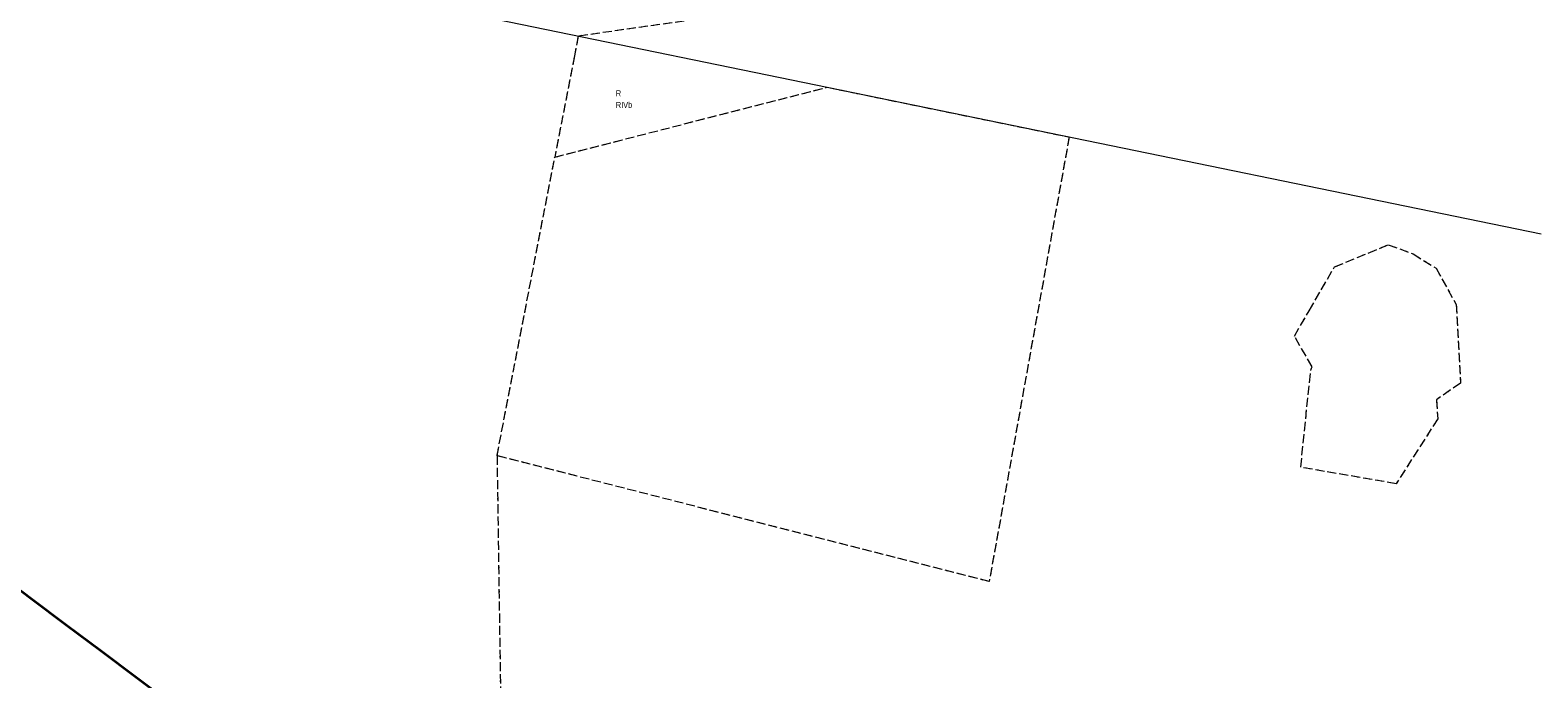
# Model space of a CAD drawing. Header units: metres. Extents: x 6524698 to 6533081, y 5883213 to 5896811.
# Tile 86 of 131: x 6527543 to 6527792, y 5892881 to 5892988. Entities that reach past the tile are written whole.
import ezdxf
from ezdxf.enums import TextEntityAlignment as Align

# ---------------------------------------------------------------- set-up
doc = ezdxf.new("R2010")
doc.units = ezdxf.units.M
for name, pattern in [('mapa zasadnicza$0$219-500', [0]), ('mapa zasadnicza$0$egkk-500', [2, 1.5, -0.5]), ('mapa zasadnicza$0$egug-500', [1, 0.5, -0.5])]:
    doc.linetypes.add(name, pattern=pattern)
for name, color, linetype in [('mapa zasadnicza$0$000 Inne (niezydentyfikowane)', 7, 'Continuous'), ('mapa zasadnicza$0$209-oznaczenie konturu klasyfikacyjnego', 7, 'Continuous'), ('mapa zasadnicza$0$210-oznaczenie konturu użytku gruntowego', 7, 'Continuous'), ('mapa zasadnicza$0$217-kontur klasyfikacyjny', 7, 'Continuous'), ('mapa zasadnicza$0$218-kontur użytku gruntowego', 7, 'Continuous'), ('mapa zasadnicza$0$219-działka ewidencyjna', 7, 'Continuous')]:
    doc.layers.add(name, color=color, linetype=linetype)
doc.styles.add('mapa zasadnicza$0$STANDARD', font='Working1250', dxfattribs={"width": 0.75})

msp = doc.modelspace()

# ---------------------------------------------------------------- linework, layer by layer
at = {"layer": 'mapa zasadnicza$0$000 Inne (niezydentyfikowane)', "color": 7, "linetype": 'Continuous', "lineweight": 35, "flags": 128}
msp.add_lwpolyline([(6527537.886, 5892898.628), (6527543.643, 5892894.314), (6527549.401, 5892889.999), (6527555.159, 5892885.684), (6527560.936, 5892881.354), (6527566.721, 5892877.01)], dxfattribs=at)
at = {"layer": 'mapa zasadnicza$0$217-kontur klasyfikacyjny', "color": 92, "linetype": 'mapa zasadnicza$0$egkk-500', "lineweight": 18, "flags": 128}
for points in [[(6527742.23, 5893002.43), (6527633.73, 5892986.94)], [(6527633.73, 5892986.94), (6527633.11, 5892983.71)], [(6527633.11, 5892983.71), (6527629.87, 5892967.02)], [(6527629.87, 5892967.02), (6527674.72, 5892978.52)], [(6527674.72, 5892978.52), (6527714.56, 5892970.33)], [(6527714.56, 5892970.33), (6527701.39, 5892897.11)], [(6527620.36, 5892917.83), (6527629.87, 5892967.02)], [(6527758.26, 5892948.94), (6527767.11, 5892952.58)], [(6527767.11, 5892952.58), (6527771.22, 5892951.09)], [(6527771.22, 5892951.09), (6527774.96, 5892948.7)], [(6527754.07, 5892941.72), (6527758.26, 5892948.94)], [(6527774.96, 5892948.7), (6527778.29, 5892942.74)], [(6527751.64, 5892937.54), (6527754.07, 5892941.72)], [(6527778.29, 5892942.74), (6527779.01, 5892929.79)], [(6527754.56, 5892932.48), (6527751.64, 5892937.54)], [(6527752.69, 5892915.93), (6527754.33, 5892931.92)], [(6527754.33, 5892931.92), (6527754.45, 5892932.24)], [(6527754.45, 5892932.24), (6527754.56, 5892932.48)], [(6527779.01, 5892929.79), (6527775.03, 5892927.06)], [(6527775.03, 5892927.06), (6527775.26, 5892923.93)], [(6527775.26, 5892923.93), (6527768.4, 5892913.22)], [(6527701.39, 5892897.11), (6527620.36, 5892917.83)], [(6527620.36, 5892917.83), (6527621.07, 5892869.55)], [(6527768.4, 5892913.22), (6527752.69, 5892915.93)]]:
    msp.add_lwpolyline(points, dxfattribs=at)
at = {"layer": 'mapa zasadnicza$0$218-kontur użytku gruntowego', "color": 3, "linetype": 'mapa zasadnicza$0$egug-500', "lineweight": 18, "flags": 128}
for points in [[(6527742.23, 5893002.43), (6527633.73, 5892986.94)], [(6527633.73, 5892986.94), (6527633.11, 5892983.71)], [(6527633.11, 5892983.71), (6527629.87, 5892967.02)], [(6527629.87, 5892967.02), (6527674.72, 5892978.52)], [(6527674.72, 5892978.52), (6527714.56, 5892970.33)], [(6527714.56, 5892970.33), (6527701.39, 5892897.11)], [(6527620.36, 5892917.83), (6527629.87, 5892967.02)], [(6527758.26, 5892948.94), (6527767.11, 5892952.58)], [(6527767.11, 5892952.58), (6527771.22, 5892951.09)], [(6527771.22, 5892951.09), (6527774.96, 5892948.7)], [(6527754.07, 5892941.72), (6527758.26, 5892948.94)], [(6527774.96, 5892948.7), (6527778.29, 5892942.74)], [(6527751.64, 5892937.54), (6527754.07, 5892941.72)], [(6527778.29, 5892942.74), (6527779.01, 5892929.79)], [(6527754.56, 5892932.48), (6527751.64, 5892937.54)], [(6527752.69, 5892915.93), (6527754.33, 5892931.92)], [(6527754.33, 5892931.92), (6527754.45, 5892932.24)], [(6527754.45, 5892932.24), (6527754.56, 5892932.48)], [(6527779.01, 5892929.79), (6527775.03, 5892927.06)], [(6527775.03, 5892927.06), (6527775.26, 5892923.93)], [(6527775.26, 5892923.93), (6527768.4, 5892913.22)], [(6527701.39, 5892897.11), (6527620.36, 5892917.83)], [(6527620.36, 5892917.83), (6527621.07, 5892869.55)], [(6527768.4, 5892913.22), (6527752.69, 5892915.93)]]:
    msp.add_lwpolyline(points, dxfattribs=at)
at = {"layer": 'mapa zasadnicza$0$219-działka ewidencyjna', "color": 7, "linetype": 'mapa zasadnicza$0$219-500', "lineweight": 18, "flags": 128}
msp.add_lwpolyline([(6527792.28, 5892954.35), (6527602.04, 5892993.45)], dxfattribs=at)

# ---------------------------------------------------------------- texts
at = {"layer": 'mapa zasadnicza$0$209-oznaczenie konturu klasyfikacyjnego', "color": 3, "linetype": 'Continuous', "lineweight": 18, "style": 'mapa zasadnicza$0$STANDARD', "width": 0.79}
msp.add_text('RIVb', height=1, dxfattribs=at).set_placement((6527639.93, 5892976.11), align=Align.TOP_LEFT)
at = {"layer": 'mapa zasadnicza$0$210-oznaczenie konturu użytku gruntowego', "color": 3, "linetype": 'Continuous', "lineweight": 18, "style": 'mapa zasadnicza$0$STANDARD', "width": 0.79}
msp.add_text('R', height=1, dxfattribs=at).set_placement((6527639.93, 5892977.01))

doc.saveas('drawing.dxf')
